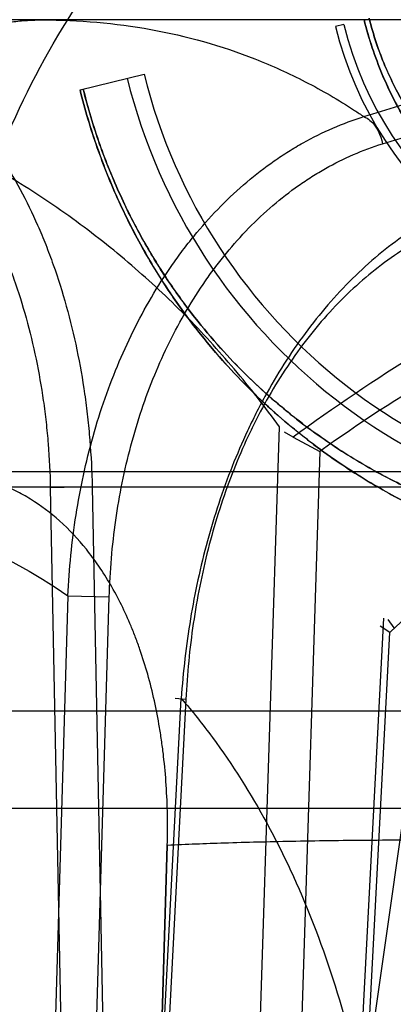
# Model space of a CAD drawing. Header units: millimetres. Extents: x 0 to 297, y 0 to 210.
# Tile 235 of 256: x 58.8705 to 58.897, y 160.0316 to 160.1015. Entities that reach past the tile are written whole.
import ezdxf

# ---------------------------------------------------------------- set-up
doc = ezdxf.new("R2010")
doc.units = ezdxf.units.MM
doc.header["$LTSCALE"] = 16.335
doc.layers.get('0').update_dxf_attribs({"linetype": 'CONTINUOUS'})
for name, color, linetype in [('AXES_REF', 7, 'CONTINUOUS'), ('INTFCLR_1', 7, 'CONTINUOUS'), ('INTFCLR_144815', 7, 'CONTINUOUS'), ('INTFCLR_72935', 7, 'CONTINUOUS')]:
    doc.layers.add(name, color=color, linetype=linetype)

msp = doc.modelspace()

# ---------------------------------------------------------------- linework, layer by layer
at = {"color": 7, "linetype": 'Continuous'}
for radius in [6.787079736, 6.7865, 6.743039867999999]:
    msp.add_circle((57.4637311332, 154.7114782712), radius, dxfattribs=at)
msp.add_arc((57.4637311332, 154.7114782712), 6.72, 278.2771290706, 261.7228709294, dxfattribs=at)
at = {"layer": 'AXES_REF', "color": 9, "linetype": 'Continuous'}
msp.add_circle((57.4637311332, 154.7114782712), 6.191158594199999, dxfattribs=at)
at = {"layer": 'INTFCLR_1', "color": 9, "linetype": 'Continuous'}
msp.add_line((58.8747482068, 160.0965094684), (58.8792940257, 160.0976370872), dxfattribs=at)
at = {"layer": 'INTFCLR_1', "color": 6, "linetype": 'Continuous'}
for radius, start, end in [(0.0264023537, 193.9313761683, 269.9999997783), (0.0416366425, 193.9313763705, 270.0000000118), (0.0404023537, 193.9313779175, 269.9999996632)]:
    msp.add_arc((58.9185079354, 160.1073643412), radius, start, end, dxfattribs=at)
at = {"layer": 'INTFCLR_1', "color": 9, "linetype": 'Continuous'}
for points, knots in [([(58.9217634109, 160.0814217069), (58.9208214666, 160.0813744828), (58.9188572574, 160.0813837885), (58.9158009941, 160.081746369), (58.9131414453, 160.0823988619), (58.9109200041, 160.0831815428), (58.9091532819, 160.0839487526), (58.90733198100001, 160.0849087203), (58.9054631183, 160.0860952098), (58.9035565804, 160.0875520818), (58.9016222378, 160.0893420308), (58.9000520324, 160.0911316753), (58.898816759, 160.0928083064), (58.8978828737, 160.0942580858), (58.8969954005, 160.0958618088), (58.8961815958, 160.0976154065), (58.895468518, 160.0995090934), (58.89508457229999, 160.1008309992), (58.89491561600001, 160.1015121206)], [0, 0, 0, 0, 0.0779033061, 0.1618667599, 0.253680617, 0.3034199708, 0.3562896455, 0.4126322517, 0.4733102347, 0.5389302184, 0.6105590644, 0.6906636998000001, 0.7351564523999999, 0.7824908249, 0.8330084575, 0.8864378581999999, 0.9420335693, 1, 1, 1, 1]), ([(58.9185079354, 160.0843347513), (58.9176967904, 160.0842879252), (58.9160040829, 160.084283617), (58.9133671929, 160.0845787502), (58.9110692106, 160.0851279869), (58.90914843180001, 160.0857933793), (58.9076190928, 160.0864482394), (58.9060426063, 160.0872701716), (58.9044232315, 160.0882887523), (58.9027708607, 160.0895419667), (58.9010932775, 160.0910845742), (58.899731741, 160.0926285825), (58.8986603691, 160.0940761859), (58.8978505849, 160.0953284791), (58.8970807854, 160.0967148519), (58.8963751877, 160.0982312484), (58.8957572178, 160.0998692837), (58.8954247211, 160.1010128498), (58.8952785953, 160.1016021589)], [0, 0, 0, 0, 0.0776846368, 0.1614602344, 0.2531489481, 0.3029013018, 0.3556901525, 0.4120655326, 0.4727178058, 0.5383906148, 0.6100777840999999, 0.6902787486, 0.7347779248, 0.7821808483, 0.8327613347, 0.8862761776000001, 0.9419483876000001, 1, 1, 1, 1]), ([(58.9205568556, 160.0626647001), (58.91943553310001, 160.0625552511), (58.9169342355, 160.0624369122), (58.9127897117, 160.0626470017), (58.907864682, 160.063448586), (58.9033088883, 160.0648019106), (58.8998865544, 160.0662302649), (58.8977404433, 160.0672798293), (58.8954091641, 160.068546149), (58.8923611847, 160.0704856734), (58.8893453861, 160.0728573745), (58.88687321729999, 160.0751504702), (58.8849314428, 160.0771821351), (58.8829825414, 160.079504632), (58.8810497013, 160.0821633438), (58.8791772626, 160.085196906), (58.87742737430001, 160.0886323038), (58.8758970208, 160.0924291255), (58.8750921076, 160.0951230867), (58.87474820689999, 160.0965094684)], [0, 0, 0, 0, 0.0546088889, 0.1211683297, 0.2007950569, 0.2959181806, 0.3507413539, 0.380380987, 0.4116808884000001, 0.4792976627, 0.5552209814, 0.5972744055, 0.6426583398, 0.6913478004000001, 0.7441210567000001, 0.8018425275, 0.8639600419, 0.9307654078, 1, 1, 1, 1]), ([(58.9185079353, 160.0644920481), (58.9174443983, 160.0643844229), (58.9150718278, 160.064260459), (58.9111378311, 160.0644475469), (58.90646079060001, 160.0651954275), (58.9021321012, 160.0664708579), (58.8988790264, 160.0678212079), (58.8968392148, 160.0688146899), (58.894622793, 160.0700136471), (58.8917257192, 160.07185147), (58.88885779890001, 160.0741008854), (58.8865072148, 160.0762766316), (58.8846603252, 160.0782051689), (58.88280694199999, 160.0804101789), (58.8809684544, 160.082935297), (58.8791876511, 160.0858168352), (58.8775233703, 160.0890807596), (58.8760682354, 160.0926884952), (58.8753030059, 160.0952485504), (58.8749762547, 160.0965660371)], [0, 0, 0, 0, 0.054551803, 0.1210381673, 0.2006278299, 0.2957140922, 0.3505402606, 0.3802099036, 0.4114671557, 0.4791025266, 0.5550208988, 0.5971000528, 0.6424803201, 0.6911977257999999, 0.7439878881, 0.8017400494, 0.8638847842, 0.9307288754, 1, 1, 1, 1])]:
    msp.add_open_spline(points, degree=3, knots=knots, dxfattribs=at)
at = {"layer": 'INTFCLR_144815', "color": 9, "linetype": 'Continuous'}
for p, q in [((58.8428002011, 159.6608559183), (58.9697415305, 160.5484094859)), ((58.9039686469, 160.1014782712), (58.0774740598, 160.1014782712)), ((58.8865290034, 159.9980053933), (58.88891474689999, 160.0725745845)), ((58.8917736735, 160.0708381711), (58.8893980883, 159.9964782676)), ((58.0001334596, 160.0694090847), (58.9906654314, 160.0694090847)), ((58.0465931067, 160.0683100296), (58.92978699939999, 160.0683100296)), ((58.875611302, 160.0683100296), (58.8726392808, 160.0682367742)), ((58.8726392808, 160.0682367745), (58.8740417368, 159.9964782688)), ((58.875611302, 160.06831003), (58.87701133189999, 159.9964782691)), ((58.8738925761, 160.0605744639), (58.8720397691, 159.99800539)), ((58.8738925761, 160.0605744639), (58.8768239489, 160.0605012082)), ((58.8749312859, 159.9964782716), (58.8768239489, 160.0605012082)), ((58.89630805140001, 160.058992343), (58.89311079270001, 159.9980053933)), ((58.8935124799, 159.9964782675), (58.8967385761, 160.0579626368)), ((58.8790866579, 159.9980053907), (58.8819333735, 160.0532968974)), ((58.88226082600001, 160.053223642), (58.8793365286, 159.9964782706)), ((58.88226082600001, 160.053223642), (58.8815116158, 160.0532917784)), ((58.7763944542, 160.0524171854), (59.1393738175, 160.0524171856)), ((59.132374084, 160.0454782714), (58.7343635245, 160.0454782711))]:
    msp.add_line(p, q, dxfattribs=at)
at = {"layer": 'INTFCLR_144815', "color": 6, "linetype": 'Continuous'}
for p, q in [((58.8898914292, 160.0718458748), (58.889256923, 160.0722070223)), ((58.889891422, 160.0718458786), (58.8917736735, 160.0708381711)), ((58.8970670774, 160.0582944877), (58.8966252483, 160.0588861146)), ((58.8967385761, 160.0579626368), (58.8960540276, 160.0584214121)), ((58.8802558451, 160.0194683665), (58.8809440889, 160.0428749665)), ((58.880944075, 160.0428744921), (58.8802558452, 160.0194683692))]:
    msp.add_line(p, q, dxfattribs=at)
at = {"layer": 'INTFCLR_144815', "color": 9, "linetype": 'Continuous'}
msp.add_arc((58.9088492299, 160.0664782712), 0.05599999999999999, 89.9999999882, 176.9999999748, dxfattribs=at)
at = {"layer": 'INTFCLR_144815', "color": 6, "linetype": 'Continuous'}
for points, knots in [([(58.90884834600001, 160.1224276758), (58.9080303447, 160.1224172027), (58.9063950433, 160.12235633), (58.9038434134, 160.1221396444), (58.9010771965, 160.1217628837), (58.89797353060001, 160.1211575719), (58.8945490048, 160.1202568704), (58.8908937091, 160.1190137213), (58.887162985, 160.1174219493), (58.88348572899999, 160.1155081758), (58.8799183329, 160.1132954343), (58.8764872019, 160.1107873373), (58.8731800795, 160.1079659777), (58.8700756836, 160.1048861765), (58.8671271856, 160.1014878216), (58.864411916, 160.0978470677), (58.8619272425, 160.0939382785), (58.859736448, 160.0898675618), (58.85782759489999, 160.0856329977), (58.8562069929, 160.0812482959), (58.85490112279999, 160.0768258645), (58.8539212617, 160.0725347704), (58.85324516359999, 160.0685723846), (58.8529346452, 160.0660618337), (58.8528124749, 160.0648833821)], [0, 0, 0, 0, 0.0278776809, 0.0557399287, 0.08723556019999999, 0.1229672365, 0.1634315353, 0.2078104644, 0.2544177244, 0.301516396, 0.3489413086, 0.3973369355, 0.4462084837, 0.4969436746, 0.5462080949, 0.5993974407, 0.6515652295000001, 0.7039026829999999, 0.756797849, 0.809722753, 0.8630778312, 0.9138226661, 0.9596261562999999, 1, 1, 1, 1]), ([(58.8889147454, 160.072574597), (58.8878946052, 160.0739846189), (58.8857580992, 160.0767209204), (58.8822529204, 160.0805600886), (58.8784237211, 160.0841355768), (58.8742330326, 160.0874458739), (58.8696424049, 160.0904770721), (58.8663744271, 160.0922540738), (58.8646812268, 160.0930857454)], [0, 0, 0, 0, 0.1628298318, 0.3244460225, 0.485909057, 0.652460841, 0.8235038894, 1, 1, 1, 1])]:
    msp.add_open_spline(points, degree=3, knots=knots, dxfattribs=at)
at = {"layer": 'INTFCLR_144815', "color": 9, "linetype": 'Continuous'}
for points, knots in [([(58.8643044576, 160.0694090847), (58.864439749, 160.0727069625), (58.8651821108, 160.0794214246), (58.8677646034, 160.0893160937), (58.8719185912, 160.0987644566), (58.87755335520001, 160.1071801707), (58.8844056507, 160.114041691), (58.8920716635, 160.1189821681), (58.9000609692, 160.1218562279), (58.90547998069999, 160.1224782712), (58.9080800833, 160.1224782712)], [0, 0, 0, 0, 0.1308834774, 0.2668605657, 0.4040067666, 0.5382363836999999, 0.666176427, 0.7858622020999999, 0.8968959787, 1, 1, 1, 1]), ([(58.8473329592, 160.0683100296), (58.847351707, 160.0688151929), (58.8474051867, 160.0698322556), (58.8475773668, 160.0718871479), (58.8480608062, 160.0755443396), (58.849281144, 160.0807240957), (58.85161888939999, 160.086616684), (58.8547908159, 160.0918711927), (58.8586546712, 160.0961655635), (58.86298813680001, 160.0992702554), (58.86685264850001, 160.1008140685), (58.869531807, 160.1013197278), (58.8710017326, 160.1014559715), (58.8717256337, 160.1014782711), (58.8720841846, 160.1014782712)], [0, 0, 0, 0, 0.0333965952, 0.0672724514, 0.1362113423, 0.2769680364, 0.4176296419, 0.5533630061, 0.6803352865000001, 0.7966381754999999, 0.9025274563, 0.9521889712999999, 0.9763123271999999, 1, 1, 1, 1]), ([(58.8540111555, 160.1014782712), (58.855409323, 160.1014782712), (58.85754364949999, 160.1011476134), (58.8598707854, 160.1002440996), (58.8611842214, 160.0995757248), (58.863191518, 160.0983814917), (58.8653705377, 160.0965513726), (58.8672639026, 160.0943815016), (58.8683143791, 160.0929877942), (58.8698809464, 160.0906949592), (58.8712122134, 160.0881782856), (58.8723235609, 160.0855137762), (58.8730361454, 160.0836104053), (58.874134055, 160.0801162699), (58.8748841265, 160.0764780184), (58.8752928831, 160.0732789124), (58.8755050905, 160.0710793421), (58.8755887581, 160.0694193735), (58.8756113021, 160.0683100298)], [0, 0, 0, 0, 0.09677262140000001, 0.1466634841, 0.1724126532, 0.1986879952, 0.3082506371, 0.3671893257, 0.3978419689, 0.4289885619, 0.5593572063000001, 0.5937401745, 0.6288229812, 0.6999849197, 0.8470743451, 0.8850524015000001, 0.9232021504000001, 1, 1, 1, 1]), ([(58.8720841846, 160.1014782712), (58.8746576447, 160.1014782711), (58.8798047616, 160.1010482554), (58.8860494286, 160.0992902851), (58.8901904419, 160.0974134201), (58.8925246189, 160.0961349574), (58.89390212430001, 160.0952866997), (58.894691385, 160.0947619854), (58.8949119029, 160.0946122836)], [0, 0, 0, 0, 0.3192726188, 0.6368806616, 0.7993954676, 0.8824224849, 0.9669332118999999, 1, 1, 1, 1]), ([(58.8523793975, 160.0994149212), (58.8536921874, 160.0994148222), (58.8556962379, 160.0991042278), (58.8578807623, 160.0982546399), (58.8591136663, 160.0976264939), (58.8609978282, 160.0965037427), (58.863042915, 160.0947834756), (58.8648190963, 160.0927438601), (58.8658044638, 160.0914338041), (58.867274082, 160.0892784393), (58.8685221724, 160.086912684), (58.8695638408, 160.0844082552), (58.8702317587, 160.0826190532), (58.8712605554, 160.0793344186), (58.8719621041, 160.0759144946), (58.8723438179, 160.0729075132), (58.872541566, 160.0708398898), (58.8726188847, 160.0692795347), (58.8726392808, 160.0682367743)], [0, 0, 0, 0, 0.09671958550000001, 0.1465811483, 0.1723152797, 0.1985770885, 0.3080981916, 0.3670223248, 0.3976699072, 0.4288129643, 0.5591856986, 0.5935743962, 0.6286652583, 0.6998486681, 0.8469952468, 0.8849910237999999, 0.9231601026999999, 1, 1, 1, 1]), ([(58.8949119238, 160.094612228), (58.8965588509, 160.0951345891), (58.9032286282, 160.0971159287), (58.9100418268, 160.0986119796), (58.9152014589, 160.0994632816)], [0, 0, 0, 0, 0.2483454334, 1, 1, 1, 1]), ([(58.8962332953, 160.0926861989), (58.8978805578, 160.0931982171), (58.9045538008, 160.0951408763), (58.9113652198, 160.0966062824), (58.9165228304, 160.0974402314)], [0, 0, 0, 0, 0.2482161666, 1, 1, 1, 1]), ([(58.8738925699, 160.0605744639), (58.8739777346, 160.0624988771), (58.8743549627, 160.0663179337), (58.8753627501, 160.0709986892), (58.8764954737, 160.0746077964), (58.87782255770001, 160.0780514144), (58.87946093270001, 160.081307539), (58.8811762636, 160.0839433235), (58.8822244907, 160.0853645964), (58.8838216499, 160.0873584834), (58.8858868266, 160.0894650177), (58.8881883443, 160.0912419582), (58.8895450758, 160.092140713), (58.8915886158, 160.093353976), (58.8934136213, 160.0941487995), (58.8949119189, 160.094612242)], [0, 0, 0, 0, 0.136064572, 0.2704402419, 0.3373865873, 0.4030840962, 0.530994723, 0.593873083, 0.625029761, 0.6556978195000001, 0.774325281, 0.8321207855, 0.8608246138, 0.8892201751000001, 1, 1, 1, 1]), ([(58.8949119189, 160.094612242), (58.8950657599, 160.0945496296), (58.8957389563, 160.0941003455), (58.8961109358, 160.0933037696), (58.8962332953, 160.0926861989)], [0, 0, 0, 0, 0.2087479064, 1, 1, 1, 1]), ([(58.8768239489, 160.0605012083), (58.8768780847, 160.0623241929), (58.877181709, 160.0659399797), (58.8780741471, 160.070375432), (58.8790992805, 160.0737923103), (58.8803096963, 160.0770475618), (58.8818180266, 160.0801252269), (58.8834067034, 160.0826167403), (58.8843795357, 160.0839591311), (58.8858626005, 160.085841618), (58.8877869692, 160.0878300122), (58.8899367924, 160.0895072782), (58.8912053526, 160.0903551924), (58.89311770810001, 160.0915003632), (58.8948283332, 160.092249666), (58.8962332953, 160.0926861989)], [0, 0, 0, 0, 0.1369216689, 0.2717695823, 0.338828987, 0.4045662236, 0.532378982, 0.5951349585, 0.6262153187, 0.6568011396, 0.775053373, 0.8326460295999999, 0.861249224, 0.8895477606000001, 1, 1, 1, 1]), ([(58.929020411, 160.0919686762), (58.9218667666, 160.0895205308), (58.9082595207, 160.0837886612), (58.8956493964, 160.0760810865), (58.8898914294, 160.0718458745)], [0, 0, 0, 0, 0.514044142, 1, 1, 1, 1]), ([(58.9302545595, 160.0900955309), (58.9231080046, 160.0876976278), (58.9097608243, 160.0821946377), (58.8973530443, 160.0748016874), (58.89177338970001, 160.0708383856)], [0, 0, 0, 0, 0.5241312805, 1, 1, 1, 1]), ([(58.9020310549, 160.0885681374), (58.9005813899, 160.0879406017), (58.8984813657, 160.0867561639), (58.8959117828, 160.0848030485), (58.8940598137, 160.0831211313), (58.89231887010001, 160.0812542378), (58.8901404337, 160.0785248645), (58.88847942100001, 160.075902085), (58.8872307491, 160.0735246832), (58.8864323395, 160.0718798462), (58.8851559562, 160.0689101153), (58.8839860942, 160.0653702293), (58.8830985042, 160.0617282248), (58.8823909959, 160.0580109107), (58.8820641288, 160.0551859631), (58.8819333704, 160.0532969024)], [0, 0, 0, 0, 0.111371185, 0.1685828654, 0.2273923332, 0.2875095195, 0.3483614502, 0.4734187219, 0.5055197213, 0.537687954, 0.6022990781, 0.7333000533, 0.7998957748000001, 0.8664964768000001, 1, 1, 1, 1]), ([(58.9007096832, 160.0867629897), (58.8993534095, 160.0861687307), (58.8973900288, 160.085047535), (58.8949954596, 160.0831963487), (58.8932722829, 160.0816022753), (58.8916547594, 160.0798333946), (58.8896357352, 160.0772434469), (58.8881059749, 160.0747539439), (58.8869611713, 160.0724985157), (58.8862294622, 160.0709359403), (58.8850646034, 160.0681102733), (58.88401334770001, 160.0647409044), (58.8832293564, 160.0612737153), (58.88261614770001, 160.0577242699), (58.8823547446, 160.0550273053), (58.88226082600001, 160.0532236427)], [0, 0, 0, 0, 0.1105823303, 0.1674153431, 0.2258611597, 0.2856450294, 0.3462207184, 0.4709151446, 0.5029696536, 0.5351116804, 0.5997423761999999, 0.7310957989, 0.7980420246, 0.8651201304, 1, 1, 1, 1]), ([(58.8967383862, 160.0579627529), (58.9019297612, 160.0628860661), (58.9139536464, 160.0723866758), (58.92736021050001, 160.0797952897), (58.9347120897, 160.083169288)], [0, 0, 0, 0, 0.4693497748, 1, 1, 1, 1]), ([(58.880944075, 160.0428744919), (58.8809855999, 160.0442914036), (58.8809504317, 160.0464043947), (58.8807308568, 160.0488465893), (58.880556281, 160.0502089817), (58.8802549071, 160.0521623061), (58.8797712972, 160.0543628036), (58.8791131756, 160.0564706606), (58.87870200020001, 160.0576042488), (58.8780755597, 160.0591773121), (58.877233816, 160.0608985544), (58.8762379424, 160.062478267), (58.8756518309, 160.0633007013), (58.874787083, 160.0644220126), (58.87339905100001, 160.0659070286), (58.8716423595, 160.0672351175), (58.8701830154, 160.068050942), (58.8687215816, 160.0686993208), (58.86719616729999, 160.0691366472), (58.86564129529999, 160.0693612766), (58.86406272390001, 160.0694475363), (58.8620522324, 160.0692949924), (58.8596368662, 160.0687203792), (58.8576520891, 160.0679288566), (58.85607787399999, 160.0671158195), (58.85455769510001, 160.0662028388), (58.8534844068, 160.0654242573), (58.8528122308, 160.0648831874)], [0, 0, 0, 0, 0.08967078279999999, 0.1334186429, 0.1550667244, 0.1765468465, 0.2584459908, 0.2972389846, 0.3161688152, 0.3347119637, 0.4043510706, 0.436927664, 0.4527510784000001, 0.4682193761, 0.5264985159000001, 0.5807144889, 0.6067575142, 0.6321223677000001, 0.6817381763, 0.7064827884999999, 0.7314000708, 0.7816246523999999, 0.8333950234, 0.8878883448, 0.9163291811, 0.9454145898, 1, 1, 1, 1]), ([(58.8473329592, 160.0683100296), (58.84971655, 160.0683089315), (58.8544381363, 160.0680298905), (58.8602243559, 160.0668707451), (58.86410896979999, 160.0656076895), (58.86842818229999, 160.0639067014), (58.8715169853, 160.0622274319), (58.8738925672, 160.060574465)], [0, 0, 0, 0, 0.254718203, 0.5038783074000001, 0.6282338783, 0.6907295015, 1, 1, 1, 1]), ([(58.8819333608, 160.0532969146), (58.8823254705, 160.0528413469), (58.8830799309, 160.0519291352), (58.8852701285, 160.0490724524), (58.8875552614, 160.0454405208), (58.889504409, 160.0415495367), (58.8905611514, 160.0391671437), (58.89211053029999, 160.0353624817), (58.8936108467, 160.0306802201), (58.89474983, 160.0258330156), (58.8953161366, 160.0229282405), (58.8960804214, 160.0184021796), (58.8968183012, 160.0114123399), (58.8969093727, 160.0051455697), (58.8968184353, 160.0019735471)], [0, 0, 0, 0, 0.0330260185, 0.0650214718, 0.1977633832, 0.2678561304, 0.3040333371, 0.3409350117, 0.4935538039, 0.5734544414, 0.6144424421, 0.6561400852, 0.8256420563, 1, 1, 1, 1]), ([(58.880944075, 160.042874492), (58.88229471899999, 160.0429399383), (58.8852272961, 160.0430525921), (58.8899504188, 160.0431684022), (58.8952860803, 160.0432394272), (58.90113507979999, 160.0432624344), (58.907372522, 160.0432362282), (58.9138564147, 160.0431618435), (58.9204381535, 160.0430423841), (58.9248413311, 160.0429347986), (58.9270343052, 160.0428744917)], [0, 0, 0, 0, 0.08799942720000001, 0.1909748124, 0.3074539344, 0.4352544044, 0.5716103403, 0.7133695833, 0.8572331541, 1, 1, 1, 1])]:
    msp.add_open_spline(points, degree=3, knots=knots, dxfattribs=at)
at = {"layer": 'INTFCLR_72935', "color": 9, "linetype": 'Continuous'}
for p, q in [((58.8934766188, 160.1011551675), (58.8928822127, 160.1010077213)), ((58.8747482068, 160.0965094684), (58.8792940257, 160.097637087))]:
    msp.add_line(p, q, dxfattribs=at)
at = {"layer": 'INTFCLR_72935', "color": 6, "linetype": 'Continuous'}
for radius, start, end in [(0.0264023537, 193.9313734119, 269.9999994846), (0.025789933, 193.9313765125, 269.9999999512), (0.0416366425, 193.9313763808, 270.000000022), (0.0404023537, 193.9313779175, 269.9999996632)]:
    msp.add_arc((58.9185079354, 160.1073643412), radius, start, end, dxfattribs=at)
at = {"layer": 'INTFCLR_72935', "color": 9, "linetype": 'Continuous'}
for points, knots in [([(58.8949156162, 160.1015121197), (58.8950830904, 160.1008369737), (58.895465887, 160.0995164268), (58.8961779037, 160.0976239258), (58.8969917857, 160.0958691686), (58.89787762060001, 160.0942670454), (58.8988074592, 160.092821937), (58.90004469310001, 160.0911404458), (58.9021459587, 160.0887430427), (58.90526698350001, 160.0861073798), (58.9084994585, 160.0842317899), (58.9109336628, 160.0831757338), (58.9131514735, 160.0823963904), (58.9158063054, 160.0817455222), (58.9188591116, 160.0813837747), (58.9208218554, 160.0813745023), (58.9217634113, 160.081421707)], [0, 0, 0, 0, 0.0574721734, 0.1134588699, 0.1669071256, 0.21714495, 0.2645975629, 0.308783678, 0.3895302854, 0.5274907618, 0.6441227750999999, 0.6969373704, 0.7465491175, 0.8382128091, 0.9221094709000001, 1, 1, 1, 1]), ([(58.8952785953, 160.1016021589), (58.8954234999, 160.1010180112), (58.8957550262, 160.0998755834), (58.8963719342, 160.098238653), (58.8970776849, 160.0967212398), (58.8978459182, 160.0953363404), (58.8986525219, 160.0940877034), (58.89972545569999, 160.0926358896), (58.9010950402, 160.0910815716), (58.9027847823, 160.0895297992), (58.9049122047, 160.087920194), (58.9070533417, 160.0866895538), (58.90916028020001, 160.0857886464), (58.9110778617, 160.0851257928), (58.9133717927, 160.0845780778), (58.91600569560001, 160.0842836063), (58.9176971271, 160.0842879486), (58.9185079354, 160.0843347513)], [0, 0, 0, 0, 0.0575499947, 0.1136075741, 0.1671162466, 0.2174278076, 0.2649257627, 0.3091535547, 0.3899605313, 0.4625751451, 0.5281544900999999, 0.6447761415, 0.6975023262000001, 0.7471185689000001, 0.8386452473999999, 0.9223402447, 1, 1, 1, 1]), ([(58.874748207, 160.0965094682), (58.87509505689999, 160.0951111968), (58.875900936, 160.0924179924), (58.8774359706, 160.0886137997), (58.8791839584, 160.0851844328), (58.8810652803, 160.0821397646), (58.8829997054, 160.0794825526), (58.8854941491, 160.0765141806), (58.8880519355, 160.0739869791), (58.8906299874, 160.0718469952), (58.89301224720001, 160.0700725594), (58.8959008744, 160.0682314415), (58.899274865, 160.066486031), (58.9033035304, 160.0648031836), (58.9078705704, 160.0634468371), (58.9127993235, 160.0626460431), (58.9169402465, 160.0624370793), (58.9194375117, 160.0625554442), (58.9205568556, 160.0626647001)], [0, 0, 0, 0, 0.06983020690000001, 0.1360165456, 0.1985856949, 0.2561722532, 0.3093207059, 0.3577512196, 0.4440024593, 0.4831205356, 0.5200948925, 0.5879287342, 0.6488908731, 0.7039975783, 0.7993757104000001, 0.8790225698, 0.9454860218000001, 1, 1, 1, 1]), ([(58.8749762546, 160.0965660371), (58.8753058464, 160.0952372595), (58.8760719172, 160.0926779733), (58.8775314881, 160.0890633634), (58.8791938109, 160.0858053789), (58.8809831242, 160.0829131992), (58.8828229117, 160.0803896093), (58.8851953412, 160.0775712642), (58.8876278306, 160.0751726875), (58.890079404, 160.07314256), (58.89234484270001, 160.0714598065), (58.895090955, 160.069715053), (58.89829857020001, 160.0680627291), (58.9021270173, 160.0664719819), (58.9064664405, 160.065193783), (58.911146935, 160.0644466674), (58.9150775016, 160.0642606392), (58.91744624, 160.0643846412), (58.9185079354, 160.0644920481)], [0, 0, 0, 0, 0.0698671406, 0.1360883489, 0.1986819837, 0.256292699, 0.3094735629, 0.3579124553, 0.4441892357, 0.4833221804, 0.5202930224, 0.5881501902, 0.6490914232, 0.7042036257, 0.7995434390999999, 0.8791525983, 0.9455413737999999, 1, 1, 1, 1])]:
    msp.add_open_spline(points, degree=3, knots=knots, dxfattribs=at)

doc.saveas('drawing.dxf')
